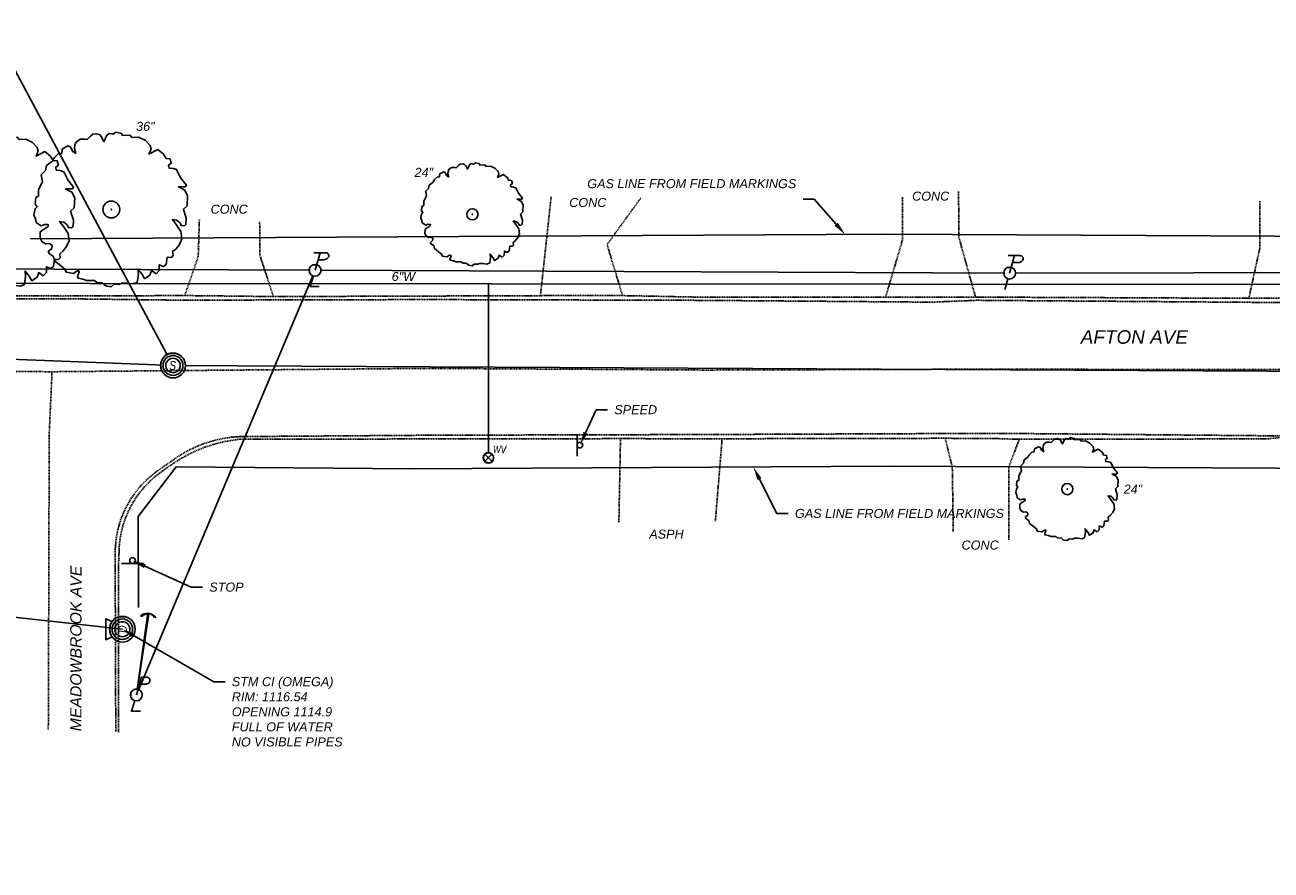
# Model space of a CAD drawing. Extents: x 193346 to 196005, y 288562 to 289022.
# Tile 3 of 12: x 193872 to 194093, y 288699 to 288849. Entities that reach past the tile are written whole.
import ezdxf
from ezdxf import colors
from ezdxf.entities.mleader import LeaderData, LeaderLine
from ezdxf.enums import TextEntityAlignment as Align
from ezdxf.math import Vec2, Vec3

# ---------------------------------------------------------------- set-up
doc = ezdxf.new("R2010")
doc.units = 0
doc.header["$MEASUREMENT"] = 0
for name, pattern in [('c_x-pv-crown', [0.06, 0.035, -0.025]), ('c_x-pv-curb', [0.25, 0.2, -0.05]), ('c_x-pv-drive', [0.2, 0.15, -0.05])]:
    doc.linetypes.add(name, pattern=pattern)
for name, color, linetype in [('C_P-SV-Bench', 7, 'Continuous'), ('C_X-FE-Sign', 237, 'Continuous'), ('C_X-FE-Sign-Text', 237, 'Continuous'), ('C_X-PV-Crown', 252, 'c_x-pv-crown'), ('C_X-PV-Curb-Back', 251, 'c_x-pv-curb'), ('C_X-PV-Curb-Face', 252, 'c_x-pv-curb'), ('C_X-PV-Drive-Asph', 251, 'c_x-pv-drive'), ('C_X-PV-Drive-Conc', 251, 'c_x-pv-drive'), ('C_X-PV-Road-Name', 251, 'Continuous'), ('C_X-PV-Text', 251, 'Continuous'), ('C_X-UT-Elec-Struc', 64, 'Continuous'), ('C_X-UT-Elec-Struc-WO', 7, 'Continuous'), ('C_X-UT-Gas-Line', 44, 'c_x-ut-gas-line-t'), ('C_X-UT-Gas-Text', 44, 'Continuous'), ('C_X-UT-Misc-Line-OH', 94, 'c_x-ut-misc-line-oh-t'), ('C_X-UT-Misc-Struc', 94, 'Continuous'), ('C_X-UT-Misc-Struc-WO', 7, 'Continuous'), ('C_X-UT-San-Line', 34, 'c_x-ut-san-line-t'), ('C_X-UT-San-Struc', 34, 'Continuous'), ('C_X-UT-San-Struc-WO', 7, 'Continuous'), ('C_X-UT-San-Text', 34, 'Continuous'), ('C_X-UT-Stm-Line', 204, 'c_x-ut-stm-line-t'), ('C_X-UT-Stm-Struc', 204, 'Continuous'), ('C_X-UT-Stm-Struc-WO', 7, 'Continuous'), ('C_X-UT-Stm-Text', 204, 'Continuous'), ('C_X-UT-Wat-Line', 154, 'c_x-ut-wat-line-t'), ('C_X-UT-Wat-Serv', 154, 'c_x-ut-wat-serv-t'), ('C_X-UT-Wat-Struc', 154, 'Continuous'), ('C_X-UT-Wat-Struc-WO', 7, 'Continuous'), ('C_X-UT-Wat-Text', 154, 'Continuous'), ('C_X-VG-Points', 56, 'Continuous'), ('C_X-VG-Tree', 56, 'Continuous'), ('C_X-VG-XDemo', 1, 'Continuous')]:
    doc.layers.add(name, color=color, linetype=linetype)
doc.styles.add('CT_P-Text', font='arial.ttf')
doc.styles.add('CT_X-Line', font='ariali.ttf')
doc.styles.add('CT_X-Symb-N', font='ARIALNI.TTF')
doc.styles.add('CT_X-Text', font='ariali.ttf')
doc.linetypes.add('c_x-ut-gas-line-t', pattern='A,0.625,-0.07,0.625,-0.07,["GAS",CT_X-Line,S=0.07,R=0,X=-0.025,Y=-0.034],-0.22', length=1.61)
doc.linetypes.add('c_x-ut-misc-line-oh-t', pattern='A,0.5,-0.07,0.5,-0.07,["UTIL-OH",CT_X-Line,S=0.07,R=0,X=-0.025,Y=-0.034],-0.4', length=1.54)
doc.linetypes.add('c_x-ut-san-line-t', pattern='A,0.625,-0.07,0.625,-0.07,["SAN",CT_X-Line,S=0.07,R=0,X=-0.025,Y=-0.034],-0.22', length=1.61)
doc.linetypes.add('c_x-ut-stm-line-t', pattern='A,0.625,-0.07,0.625,-0.07,["STM",CT_X-Line,S=0.07,R=0,X=-0.025,Y=-0.034],-0.22', length=1.61)
doc.linetypes.add('c_x-ut-wat-line-t', pattern='A,0.625,-0.07,0.625,-0.07,["WAT",CT_X-Line,S=0.07,R=0,X=-0.025,Y=-0.034],-0.23', length=1.62)
doc.linetypes.add('c_x-ut-wat-serv-t', pattern='A,0.2,-0.07,0.2,-0.07,["WS",CT_X-Line,S=0.07,R=0,X=-0.025,Y=-0.034],-0.17', length=0.71)

# ---------------------------------------------------------------- blocks, each defined once
blk = doc.blocks.new('C_X-UT-Wat-Valve-T')
blk.add_wipeout([(0, 0.046), (-0.012, 0.045), (-0.023, 0.04), (-0.033, 0.033), (-0.04, 0.023), (-0.045, 0.012), (-0.046, 0), (-0.045, -0.012), (-0.04, -0.023), (-0.033, -0.033), (-0.023, -0.04), (-0.012, -0.045), (0, -0.046), (0.012, -0.045), (0.023, -0.04), (0.033, -0.033), (0.04, -0.023), (0.045, -0.012), (0.046, 0), (0.045, 0.012), (0.04, 0.023), (0.033, 0.033), (0.023, 0.04), (0.012, 0.045)]).dxf.layer = 'C_X-UT-Wat-Struc-WO'
for p, q in [((-0.036, -0.036), (0.036, 0.036)), ((0.036, -0.036), (-0.036, 0.036))]:
    blk.add_line(p, q)
at = {"flags": 128}
blk.add_lwpolyline([(0.051, 0, 1), (-0.051, 0, 1)], format="xyb", close=True, dxfattribs=at)
at = {"insert": (0.047, 0.118), "char_height": 0.07, "width": 0.07784, "attachment_point": 1, "style": 'CT_X-Symb-N', "bg_fill": 3, "box_fill_scale": 1.1, "bg_fill_color": 256, "bg_fill_transparency": 0}
blk.add_mtext('WV', dxfattribs=at)
blk = doc.blocks.new('C_X-UT-POLE-COMB-PL')
blk.add_wipeout([(0.001, 0.052), (0.009, 0.051), (0.017, 0.049), (0.025, 0.046), (0.032, 0.041), (0.038, 0.035), (0.043, 0.029), (0.048, 0.021), (0.05, 0.014), (0.052, 0.004), (0.052, -0.006), (0.05, -0.016), (0.046, -0.024), (0.041, -0.032), (0.037, -0.037), (0.03, -0.043), (0.024, -0.046), (0.016, -0.05), (0.007, -0.052), (-0.002, -0.052), (-0.01, -0.051), (-0.021, -0.048), (-0.029, -0.043), (-0.034, -0.039), (-0.041, -0.032), (-0.046, -0.024), (-0.05, -0.015), (-0.052, -0.005), (-0.052, 0.006), (-0.049, 0.019), (-0.044, 0.028), (-0.038, 0.036), (-0.03, 0.043), (-0.022, 0.047), (-0.014, 0.05), (-0.008, 0.051)]).dxf.layer = 'C_X-UT-Misc-Struc-WO'
at = {"flags": 128}
blk.add_lwpolyline([(0.028, 0.1), (0.082, 0.1, 0.186782), (0.12, 0.115, 0.674875), (0.101, 0.166), (0.047, 0.166), (0, 0)], format="xyb", dxfattribs=at)
blk.add_lwpolyline([(-0.056, 0, 1), (0.056, 0, 1)], format="xyb", close=True, dxfattribs=at)
blk.add_lwpolyline([(-0.016, -0.053), (-0.046, -0.155), (0.039, -0.155)], dxfattribs=at)
blk = doc.blocks.new('C_X-UT-Pole-Guy-Anch')
blk.add_lwpolyline([(0.0246, 0.0502, 0.517117), (0.0267, -0.0491)], format="xyb")
blk = doc.blocks.new('C_X-UT-Stm-MH-48-CI')
blk.add_wipeout([(0, 0.108), (-0.028, 0.104), (-0.054, 0.094), (-0.077, 0.076), (-0.094, 0.054), (-0.105, 0.028), (-0.108, 0), (-0.105, -0.028), (-0.094, -0.054), (-0.077, -0.077), (-0.054, -0.094), (-0.028, -0.105), (0, -0.108), (0.028, -0.105), (0.054, -0.094), (0.076, -0.077), (0.094, -0.054), (0.104, -0.028), (0.108, 0), (0.104, 0.028), (0.094, 0.054), (0.076, 0.076), (0.054, 0.094), (0.028, 0.104)]).dxf.layer = 'C_X-UT-Stm-Struc-WO'
at = {"flags": 128}
for points in [[(-0.113, 0, 0.999773), (0.113, 0, 0.999773)], [(-0.09, 0, 0.999773), (0.09, 0, 0.999773)], [(0.066, 0, 1), (-0.066, 0, 1)]]:
    blk.add_lwpolyline(points, format="xyb", close=True, dxfattribs=at)
blk.add_lwpolyline([(0.068, 0.09), (0.092, 0.145), (-0.092, 0.145), (-0.068, 0.09)], dxfattribs=at)
at = {"style": 'CT_X-Symb-N'}
blk.add_text('D', height=0.08, dxfattribs=at).set_placement((0, 0), align=Align.MIDDLE_CENTER)
blk = doc.blocks.new('C_X-VG-TREE-DECID')
at = {"flags": 128}
blk.add_lwpolyline([(-0.1753, 0.2772), (-0.1829, 0.2999), (-0.1803, 0.3193), (-0.1741, 0.3332), (-0.1548, 0.3488), (-0.1313, 0.3485), (-0.1197, 0.3464), (-0.1028, 0.3635), (-0.0917, 0.3732), (-0.0759, 0.3747), (-0.0579, 0.3709), (-0.0495, 0.3599), (-0.0368, 0.3355), (-0.0216, 0.3671), (-0.0092, 0.3767), (0.0088, 0.3728), (0.0225, 0.3823), (0.0509, 0.3764), (0.0554, 0.3657), (0.0921, 0.3684), (0.1017, 0.356), (0.1345, 0.3576), (0.1674, 0.3423), (0.1917, 0.3172), (0.197, 0.2985), (0.1862, 0.2745), (0.2295, 0.2963), (0.258, 0.2735), (0.2709, 0.253), (0.2903, 0.2504), (0.2967, 0.229), (0.283, 0.2196), (0.2859, 0.205), (0.3053, 0.2024), (0.3232, 0.1972), (0.3426, 0.1567), (0.3715, 0.1208), (0.3657, 0.1121), (0.3317, 0.1118), (0.3632, 0.0953), (0.377, 0.0682), (0.3749, 0.0188), (0.3568, 0.0018), (0.3707, -0.0435), (0.3686, -0.0734), (0.3616, -0.0808), (0.346, -0.0797), (0.3404, -0.0663), (0.323, -0.0533), (0.3024, -0.0493), (0.3215, -0.0741), (0.344, -0.1083), (0.3493, -0.1452), (0.3369, -0.173), (0.3183, -0.1965), (0.3032, -0.2085), (0.3057, -0.2283), (0.2973, -0.2369), (0.2764, -0.2367), (0.2714, -0.2716), (0.2576, -0.2824), (0.2373, -0.2732), (0.2367, -0.3018), (0.2212, -0.3177), (0.1988, -0.3018), (0.1907, -0.3248), (0.1647, -0.3426), (0.1519, -0.3195), (0.1314, -0.2946), (0.1336, -0.3195), (0.1281, -0.3609), (0.1067, -0.3686), (0.077, -0.3639), (0.0548, -0.3637), (0.0371, -0.3705), (0.0136, -0.3702), (-0.0016, -0.3822), (-0.0274, -0.3778), (-0.046, -0.3622), (-0.0709, -0.3631), (-0.0831, -0.3518), (-0.121, -0.3518), (-0.1415, -0.3452), (-0.1646, -0.3397), (-0.168, -0.3316), (-0.1587, -0.31), (-0.162, -0.302), (-0.1741, -0.3064), (-0.1878, -0.3159), (-0.2228, -0.3109), (-0.2295, -0.2947), (-0.2518, -0.2775), (-0.2816, -0.2546), (-0.2866, -0.232), (-0.3067, -0.2202), (-0.3124, -0.2081), (-0.2943, -0.1923), (-0.2933, -0.178), (-0.3057, -0.1681), (-0.3255, -0.1706), (-0.3443, -0.1589), (-0.3522, -0.1413), (-0.3514, -0.1101), (-0.313, -0.084), (-0.3124, -0.0749), (-0.3306, -0.0736), (-0.3467, -0.0804), (-0.3722, -0.0638), (-0.375, -0.0456), (-0.3828, -0.0271), (-0.3774, 0.0027), (-0.3677, 0.0135), (-0.3774, 0.0272), (-0.3744, 0.0589), (-0.3608, 0.0661), (-0.3611, 0.0984), (-0.3405, 0.1363), (-0.3471, 0.1711), (-0.326, 0.1925), (-0.3202, 0.2176), (-0.2912, 0.2391), (-0.2835, 0.2556), (-0.2625, 0.2751), (-0.2453, 0.2779), (-0.2439, 0.2987), (-0.2152, 0.3151), (-0.2025, 0.3103), (-0.1922, 0.2886)], close=True, dxfattribs=at)
for radius in [0.0416, 0.00206]:
    blk.add_circle((0, 0), radius)
blk = doc.blocks.new('C_X-FE-POST-SIGN')
blk.add_line((-0.099, 0.026), (0.099, 0.026))
blk.add_circle((0, 0), 0.0257)
blk = doc.blocks.new('C_X-UT-San-MH-48')
blk.add_wipeout([(0, 0.108), (-0.028, 0.104), (-0.054, 0.094), (-0.077, 0.076), (-0.094, 0.054), (-0.105, 0.028), (-0.108, 0), (-0.105, -0.028), (-0.094, -0.054), (-0.077, -0.077), (-0.054, -0.094), (-0.028, -0.105), (0, -0.108), (0.028, -0.105), (0.054, -0.094), (0.076, -0.077), (0.094, -0.054), (0.104, -0.028), (0.108, 0), (0.104, 0.028), (0.094, 0.054), (0.076, 0.076), (0.054, 0.094), (0.028, 0.104)]).dxf.layer = 'C_X-UT-San-Struc-WO'
at = {"flags": 128}
for points in [[(-0.113, 0, 0.999773), (0.113, 0, 0.999773)], [(-0.09, 0, 0.999773), (0.09, 0, 0.999773)], [(0.066, 0, 1), (-0.066, 0, 1)]]:
    blk.add_lwpolyline(points, format="xyb", close=True, dxfattribs=at)
at = {"style": 'CT_X-Symb-N'}
blk.add_text('S', height=0.08, dxfattribs=at).set_placement((-0.003, 0), align=Align.MIDDLE_CENTER)
blk = doc.blocks.new('C_X-UT-POLE-COMB-PTL')
blk.add_wipeout([(0.001, 0.052), (0.009, 0.051), (0.017, 0.049), (0.025, 0.046), (0.032, 0.041), (0.038, 0.035), (0.043, 0.029), (0.048, 0.021), (0.05, 0.014), (0.052, 0.004), (0.052, -0.006), (0.05, -0.016), (0.046, -0.024), (0.041, -0.032), (0.037, -0.037), (0.03, -0.043), (0.024, -0.046), (0.016, -0.05), (0.007, -0.052), (-0.002, -0.052), (-0.01, -0.051), (-0.021, -0.048), (-0.029, -0.043), (-0.034, -0.039), (-0.041, -0.032), (-0.046, -0.024), (-0.05, -0.015), (-0.052, -0.005), (-0.052, 0.006), (-0.049, 0.019), (-0.044, 0.028), (-0.038, 0.036), (-0.03, 0.043), (-0.022, 0.047), (-0.014, 0.05), (-0.008, 0.051)]).dxf.layer = 'C_X-UT-Elec-Struc-WO'
at = {"flags": 128}
blk.add_lwpolyline([(0.028, 0.1), (0.082, 0.1, 0.211724), (0.12, 0.116, 0.674769), (0.101, 0.166), (-0.013, 0.166)], format="xyb", dxfattribs=at)
for points in [[(0.047, 0.166), (0, 0)], [(-0.016, -0.053), (-0.046, -0.155), (0.039, -0.155)]]:
    blk.add_lwpolyline(points, dxfattribs=at)
blk.add_lwpolyline([(-0.056, 0, 1), (0.056, 0, 1)], format="xyb", close=True, dxfattribs=at)
blk = doc.blocks.new('C_X-UT-POLE-COMB-PT')
blk.add_wipeout([(0.001, 0.052), (0.009, 0.051), (0.017, 0.049), (0.025, 0.046), (0.032, 0.041), (0.038, 0.035), (0.043, 0.029), (0.048, 0.021), (0.05, 0.014), (0.052, 0.004), (0.052, -0.006), (0.05, -0.016), (0.046, -0.024), (0.041, -0.032), (0.037, -0.037), (0.03, -0.043), (0.024, -0.046), (0.016, -0.05), (0.007, -0.052), (-0.002, -0.052), (-0.01, -0.051), (-0.021, -0.048), (-0.029, -0.043), (-0.034, -0.039), (-0.041, -0.032), (-0.046, -0.024), (-0.05, -0.015), (-0.052, -0.005), (-0.052, 0.006), (-0.049, 0.019), (-0.044, 0.028), (-0.038, 0.036), (-0.03, 0.043), (-0.022, 0.047), (-0.014, 0.05), (-0.008, 0.051)]).dxf.layer = 'C_X-UT-Misc-Struc-WO'
at = {"flags": 128}
blk.add_lwpolyline([(0.028, 0.1), (0.082, 0.1, 0.211724), (0.12, 0.116, 0.674769), (0.101, 0.166), (-0.013, 0.166)], format="xyb", dxfattribs=at)
for points in [[(0.047, 0.166), (0, 0)], [(-0.016, -0.053), (-0.046, -0.155)]]:
    blk.add_lwpolyline(points, dxfattribs=at)
blk.add_lwpolyline([(-0.056, 0, 1), (0.056, 0, 1)], format="xyb", close=True, dxfattribs=at)

msp = doc.modelspace()

# ---------------------------------------------------------------- linework, layer by layer
at = {"layer": 'C_X-PV-Crown', "elevation": 1116.51, "flags": 128}
msp.add_lwpolyline([(193876.12, 288724.23), (193876.28, 288776.63), (193876.78, 288787.57)], dxfattribs=at)
at = {"layer": 'C_X-PV-Curb-Back', "flags": 128}
for points, elevation in [([(193910, 288775.6, 0.125586), (193898.24, 288771.31)], 1116.28), ([(193896.39, 288770.04, 0.252026), (193888.63, 288755.04)], 1116.65)]:
    msp.add_lwpolyline(points, format="xyb", dxfattribs=dict(at, elevation=elevation))
at = {"layer": 'C_X-PV-Curb-Back', "extrusion": (-0.564462, 0.825459, 0), "elevation": 128920.69, "flags": 128}
msp.add_lwpolyline([(-323053.25, 1116.65), (-323055.5, 1116.28)], dxfattribs=at)
at = {"layer": 'C_X-PV-Drive-Asph', "flags": 128}
for points, elevation in [([(193977.44, 288775.72), (193977.15, 288760.95)], 1116.65), ([(193995.43, 288775.7), (193994.24, 288761.1)], 1116.58)]:
    msp.add_lwpolyline(points, dxfattribs=dict(at, elevation=elevation))
at = {"layer": 'C_X-PV-Drive-Conc', "flags": 128}
for points, elevation in [([(193963.26, 288801.04), (193965.16, 288818.57)], 1116.39), ([(193977.8, 288801.05), (193975.06, 288810.1), (193981.01, 288818.32)], 1116.61), ([(194024.37, 288800.76), (194027.35, 288810.82), (194027.4, 288818.56)], 1116.61), ([(194040.3, 288800.79), (194037.36, 288811.34), (194037.3, 288819.5)], 1116.46), ([(194088.69, 288800.57), (194090.64, 288809.45), (194090.63, 288817.82)], 1116.29), ([(193900.28, 288801.06), (193902.67, 288808.01), (193902.87, 288814.62)], 1116.15), ([(193915.98, 288800.88), (193913.59, 288808.17), (193913.54, 288814.11)], 1116.33), ([(194034.95, 288775.78), (194036.19, 288770.71), (194036.36, 288759.21)], 1116.83), ([(194048.04, 288775.6), (194046.19, 288770.67), (194046.21, 288757.82)], 1116.72)]:
    msp.add_lwpolyline(points, dxfattribs=dict(at, elevation=elevation))
at = {"layer": 'C_X-UT-Gas-Line', "flags": 128}
for points in [[(193872.98, 288811.11), (194024.72, 288811.94), (194150.44, 288811.31), (194253.66, 288811.88), (194370.59, 288811.12), (194544.71, 288810.49), (194721.04, 288810.04), (194834.53, 288810.07), (194973.59, 288810.16), (195633.23, 288811.04), (195647.03, 288805.65)], [(193892.07, 288745.84), (193892.04, 288761.94), (193898.75, 288770.71), (193940.5, 288770.4), (194025.36, 288770.82), (194150.45, 288770.22), (194259.56, 288767.43), (194617.79, 288765.22), (194719.01, 288763.62), (194831.95, 288764.41), (194999.94, 288764.79), (195056.56, 288763.5), (195140.43, 288763.79), (195228.23, 288764.07), (195362.41, 288763.31), (195639.08, 288762.04), (195663.5, 288762.39), (195825.87, 288763.58)]]:
    msp.add_lwpolyline(points, dxfattribs=at)
at = {"layer": 'C_X-UT-Misc-Line-OH', "flags": 128}
for points in [[(193800.38, 288806.04), (193923.36, 288805.54)], [(193891.71, 288730.34), (193923.36, 288805.54)], [(193923.36, 288805.54), (194046.34, 288805.04), (194176.66, 288805.29), (194301.68, 288805.42), (194427.94, 288805.68), (194555.1, 288805.13), (194692.89, 288804.52), (194827.28, 288804.29), (194956.77, 288803.45), (195080.51, 288804.8), (195214.21, 288805.04), (195340.27, 288804.42), (195470.16, 288803.46), (195595.34, 288803.7)]]:
    msp.add_lwpolyline(points, dxfattribs=at)
at = {"layer": 'C_X-UT-Misc-Struc', "flags": 128}
msp.add_lwpolyline([(193893.72, 288744.8), (193891.71, 288730.34), (193893.94, 288744.72)], dxfattribs=at)
at = {"layer": 'C_X-UT-San-Line', "flags": 128}
msp.add_lwpolyline([(193518.04, 288803.41), (193898.2, 288788.67), (194217.39, 288787.03), (194516.92, 288788.02), (194817.37, 288787.64), (195117.34, 288787.53), (195466.97, 288787.15), (195799.05, 288796.77)], dxfattribs=at)
at = {"layer": 'C_X-UT-Wat-Line', "flags": 128}
msp.add_lwpolyline([(193741.32, 288803.31), (195802.07, 288801.61)], dxfattribs=at)
at = {"layer": 'C_X-UT-Wat-Serv'}
msp.add_line((193954.06, 288772.26), (193954.09, 288803.14), dxfattribs=at)

# ---------------------------------------------------------------- block references
at = {"layer": 'C_X-FE-Sign'}
for p, xscale, yscale, zscale, rotation in [((193970.25, 288774.57), 19.46699890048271, 19.46699890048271, 19.46699890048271, 90), ((193891.03, 288754.13), 19.4669989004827, 19.4669989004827, 19.4669989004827, 180)]:
    msp.add_blockref('C_X-FE-POST-SIGN', p, dxfattribs=dict(at, xscale=xscale, yscale=yscale, zscale=zscale, rotation=rotation))
at = {"layer": 'C_X-UT-Misc-Struc', "xscale": 25.17823887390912, "yscale": 25.17823887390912, "zscale": 25.17823887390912, "rotation": 265}
for p in [(193893.72, 288744.8), (193893.94, 288744.72)]:
    msp.add_blockref('C_X-UT-Pole-Guy-Anch', p, dxfattribs=at)
at = {"layer": 'C_X-VG-Tree', "zscale": 0.9940909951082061}
for p, xscale, yscale in [((193867.3, 288815.94), 35.78727582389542, 35.78727582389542), ((193887.28, 288816.3), 35.78727582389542, 35.78727582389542), ((193951.22, 288815.44), 23.85818388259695, 23.85818388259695)]:
    msp.add_blockref('C_X-VG-TREE-DECID', p, dxfattribs=dict(at, xscale=xscale, yscale=yscale))
at = {"layer": 'C_X-VG-XDemo', "color": 56, "xscale": 23.85818388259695, "yscale": 23.85818388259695, "zscale": 0.9940909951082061}
msp.add_blockref('C_X-VG-TREE-DECID', (194056.56, 288766.78), dxfattribs=at)

# ---------------------------------------------------------------- texts
at = {"layer": 'C_X-PV-Road-Name', "style": 'CT_X-Text'}
for s, height, rotation, p in [('AFTON AVE', 2.4, 359.9525, (194068.43, 288791.8)), ('MEADOWBROOK AVE', 2, 89.9525, (193882.6, 288738.56))]:
    msp.add_text(s, height=height, rotation=rotation, dxfattribs=at).set_placement(p, align=Align.BOTTOM_CENTER)
at = {"layer": 'C_X-PV-Text', "style": 'CT_X-Text'}
for s, p in [('CONC', (193971.65, 288817.54)), ('CONC', (194032.36, 288818.67)), ('CONC', (193908.15, 288816.36)), ('ASPH', (193985.58, 288758.81)), ('CONC', (194041.12, 288756.88))]:
    msp.add_text(s, height=1.6, dxfattribs=at).set_placement(p, align=Align.MIDDLE)
at = {"layer": 'C_X-UT-Wat-Text', "style": 'CT_X-Text'}
msp.add_text('6"W', height=1.6, rotation=359.9525, dxfattribs=at).set_placement((193938.99, 288803.15), align=Align.BOTTOM_CENTER)
at = {"layer": 'C_X-VG-Points', "char_height": 1.6, "attachment_point": 4, "style": 'CT_X-Text'}
for s, insert in [('{\\C256;36" }', (193891.66, 288831.01)), ('{\\C256;24" }', (193940.98, 288822.88)), ('{\\C256;24" }', (194066.53, 288766.78))]:
    msp.add_mtext(s, dxfattribs=dict(at, insert=insert))

# ---------------------------------------------------------------- leaders
at = {"layer": 'C_P-SV-Bench'}
ml = msp.add_multileader_mtext('Standard', dxfattribs=at)
ml.set_content('{\\W1.2;BENCHMARK\\PSET SOUTH BOLT ON TOP FLANGE OF HYDRANT\\PELEV: 1117.94}', color=256, style='CT_P-Text')
ml.set_leader_properties(color=256)
ml.build(insert=Vec2(0, 0))
ml.multileader.update_dxf_attribs({"has_text_frame": 1, "text_right_attachment_type": 3, "dogleg_length": 0.1, "arrow_head_size": 2.4, "scale": 20})
ctx = ml.context
ctx.base_point, ctx.scale, ctx.char_height, ctx.arrow_head_size, ctx.landing_gap_size, ctx.plane_origin = Vec3(193767.06, 288847.94), 20, 2, 2.4, 1.2, Vec3(193829.5, 288806.49)
ctx.right_attachment = 3
notes = []
notes.append((ctx, [(0, (1, 1, 0), (193813.82, 288837.82), (-1, 0), 2, [(0, [(193829.5, 288806.49)], 0, [])])]))
ctx.mtext.insert, ctx.mtext.width, ctx.mtext.flow_direction = Vec3(193768.26, 288848.95), 46.7749, 5
at = {"layer": 'C_X-FE-Sign-Text'}
ml = msp.add_multileader_mtext('Standard', dxfattribs=at)
ml.set_content('SPEED', color=256, style='CT_X-Text')
ml.set_leader_properties(color=256)
ml.build(insert=Vec2(0, 0))
ml.multileader.update_dxf_attribs({"text_right_attachment_type": 3, "dogleg_length": 0.1, "arrow_head_size": 2.4, "scale": 20})
ctx = ml.context
ctx.base_point, ctx.scale, ctx.char_height, ctx.arrow_head_size, ctx.landing_gap_size, ctx.plane_origin = Vec3(193975.14, 288780.84), 20, 1.6, 2.4, 1.2, Vec3(193970.25, 288774.57)
ctx.right_attachment = 3
notes.append((ctx, [(0, (1, 1, 0), (193973.14, 288780.84), (1, 0), 2, [(0, [(193970.25, 288774.57)], 0, [])])]))
ctx.mtext.insert, ctx.mtext.flow_direction = Vec3(193976.34, 288781.65), 5
ml = msp.add_multileader_mtext('Standard', dxfattribs=at)
ml.set_content('STOP', color=256, style='CT_X-Text')
ml.set_leader_properties(color=256)
ml.build(insert=Vec2(0, 0))
ml.multileader.update_dxf_attribs({"text_right_attachment_type": 3, "dogleg_length": 0.1, "arrow_head_size": 2.4, "scale": 20})
ctx = ml.context
ctx.base_point, ctx.scale, ctx.char_height, ctx.arrow_head_size, ctx.landing_gap_size, ctx.plane_origin = Vec3(193903.42, 288749.42), 20, 1.6, 2.4, 1.2, Vec3(193891.03, 288754.13)
ctx.right_attachment = 3
notes.append((ctx, [(0, (1, 1, 0), (193901.42, 288749.42), (1, 0), 2, [(0, [(193891.03, 288754.13)], 0, [])])]))
ctx.mtext.insert, ctx.mtext.flow_direction = Vec3(193904.62, 288750.23), 5
at = {"layer": 'C_X-UT-Gas-Text'}
ml = msp.add_multileader_mtext('Standard', dxfattribs=at)
ml.set_content('GAS LINE FROM FIELD MARKINGS', color=256, style='CT_X-Text')
ml.set_leader_properties(color=256)
ml.build(insert=Vec2(0, 0))
ml.multileader.update_dxf_attribs({"text_right_attachment_type": 3, "dogleg_length": 0.1, "arrow_head_size": 2.4, "scale": 20})
ctx = ml.context
ctx.base_point, ctx.scale, ctx.char_height, ctx.arrow_head_size, ctx.landing_gap_size, ctx.plane_origin = Vec3(193988.57, 288820.87), 20, 1.6, 2.4, 1.2, Vec3(194018.09, 288838.63)
ctx.right_attachment, ctx.text_align_type = 3, 2
notes.append((ctx, [(0, (1, 1, 0), (194011.76, 288818.14), (-1, 0), 2, [(0, [(194017.2, 288811.89)], 0, [])])]))
ctx.mtext.insert, ctx.mtext.width, ctx.mtext.alignment, ctx.mtext.flow_direction = Vec3(194008.56, 288821.68), 22.705, 3, 5
ml = msp.add_multileader_mtext('Standard', dxfattribs=at)
ml.set_content('GAS LINE FROM FIELD MARKINGS', color=256, style='CT_X-Text')
ml.set_leader_properties(color=256)
ml.build(insert=Vec2(0, 0))
ml.multileader.update_dxf_attribs({"text_right_attachment_type": 3, "dogleg_length": 0.1, "arrow_head_size": 2.4, "scale": 20})
ctx = ml.context
ctx.base_point, ctx.scale, ctx.char_height, ctx.arrow_head_size, ctx.landing_gap_size, ctx.plane_origin = Vec3(194007.13, 288762.47), 20, 1.6, 2.4, 1.2, Vec3(194000.96, 288770.7)
ctx.right_attachment = 3
notes.append((ctx, [(1, (1, 1, 0), (194005.13, 288762.47), (1, 0), 2, [(0, [(194000.96, 288770.7)], 0, [])])]))
ctx.mtext.insert, ctx.mtext.width, ctx.mtext.flow_direction = Vec3(194008.33, 288763.28), 22.705, 5
at = {"layer": 'C_X-UT-San-Text'}
ml = msp.add_multileader_mtext('Standard', dxfattribs=at)
ml.set_content('SAN MH\\PRIM: 1116.50\\PUNABLE TO OPEN', color=256, style='CT_X-Text')
ml.set_leader_properties(color=256)
ml.build(insert=Vec2(0, 0))
ml.multileader.update_dxf_attribs({"text_right_attachment_type": 3, "dogleg_length": 0.1, "arrow_head_size": 2.4, "scale": 20})
ctx = ml.context
ctx.base_point, ctx.scale, ctx.char_height, ctx.arrow_head_size, ctx.landing_gap_size, ctx.plane_origin = Vec3(193845.46, 288847.97), 20, 1.6, 2.4, 1.2, Vec3(193898.2, 288788.67)
ctx.right_attachment, ctx.text_align_type = 3, 2
notes.append((ctx, [(1, (1, 1, 0), (193869.35, 288842.57), (-1, 0), 2, [(0, [(193898.2, 288788.67)], 0, [])])]))
ctx.mtext.insert, ctx.mtext.alignment, ctx.mtext.flow_direction = Vec3(193866.15, 288848.78), 3, 5
for ctx, leaders in notes:
    for number, flags, end, landing, length, lines in leaders:
        leader = LeaderData()
        leader.index, (leader.has_last_leader_line, leader.has_dogleg_vector, leader.attachment_direction) = number, flags
        leader.last_leader_point, leader.dogleg_vector, leader.dogleg_length = Vec3(end), Vec3(landing), length
        for number, points, colour, breaks in lines:
            line = LeaderLine()
            line.index, line.vertices, line.color, line.breaks = number, Vec3.list(points), colors.encode_raw_color(colour), breaks
            leader.lines.append(line)
        ctx.leaders.append(leader)

# ---------------------------------------------------------------- next in the draw order: block references
at = {"layer": 'C_X-UT-Elec-Struc', "xscale": 18.73126203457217, "yscale": 18.73126203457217, "zscale": 18.73126203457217}
for name, p in [('C_X-UT-POLE-COMB-PTL', (193923.36, 288805.54)), ('C_X-UT-POLE-COMB-PT', (194046.34, 288805.04)), ('C_X-UT-POLE-COMB-PL', (193891.71, 288730.34))]:
    msp.add_blockref(name, p, dxfattribs=at)
at = {"layer": 'C_X-UT-San-Struc', "xscale": 19.52912228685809, "yscale": 19.52912228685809, "zscale": 19.52912228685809, "rotation": 8.537736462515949e-07}
msp.add_blockref('C_X-UT-San-MH-48', (193898.2, 288788.67), dxfattribs=at)
at = {"layer": 'C_X-UT-Stm-Struc', "xscale": 20.15211861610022, "yscale": 20.15211861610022, "zscale": 20.15211861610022, "rotation": 89.99808806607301}
msp.add_blockref('C_X-UT-Stm-MH-48-CI', (193889.23, 288741.97), dxfattribs=at)
at = {"layer": 'C_X-UT-Wat-Struc', "xscale": 17.76629559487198, "yscale": 17.76629559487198, "zscale": 17.76629559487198}
msp.add_blockref('C_X-UT-Wat-Valve-T', (193954.06, 288772.26), dxfattribs=at)

# ---------------------------------------------------------------- next in the draw order: linework, layer by layer
at = {"layer": 'C_X-PV-Crown', "elevation": 1091.34, "flags": 128}
msp.add_lwpolyline([(195817.36, 288787.59), (195728.6, 288786.34), (195683.13, 288786.26), (195635.68, 288786.54), (195590.27, 288786.24), (195540.89, 288786.34), (195496.3, 288786.52), (195451.24, 288786.68), (195400.59, 288787.23), (195354.05, 288786.6), (195304.58, 288787.18), (195258.53, 288786.8), (195219.02, 288786.98), (195174.97, 288786.88), (195129.71, 288787.04), (195084.67, 288787.15), (195044.75, 288787.17), (194998.85, 288787.16), (194950.22, 288787.23), (194906.01, 288787.19), (194858.32, 288787.38), (194811.79, 288787.36), (194765.02, 288787.17), (194720.7, 288787.09), (194677.8, 288787.36), (194631.17, 288787.25), (194582.64, 288787.68), (194537.31, 288787.69), (194493.42, 288787.46), (194451.21, 288787.65), (194404.61, 288787.53), (194354.49, 288787.2), (194305.74, 288787.52), (194269.43, 288787.37), (194213.81, 288787.64), (194176.47, 288787.8), (194132.79, 288787.75), (194092.51, 288787.95), (194040.96, 288788.02), (193992.32, 288787.87), (193943.59, 288788.17), (193876.78, 288787.57), (193826.57, 288787.92)], dxfattribs=at)
at = {"layer": 'C_X-PV-Curb-Back', "flags": 128}
for points, elevation in [([(193857.13, 288801.11), (193878.47, 288800.98), (193900.28, 288801.06), (193915.98, 288800.88), (193943.4, 288800.97), (193963.26, 288801.04), (193977.8, 288801.05), (193991.91, 288800.77), (194024.37, 288800.76), (194040.3, 288800.79), (194088.69, 288800.57), (194113.03, 288800.83), (194132.58, 288800.94), (194156.9, 288800.66), (194164.21, 288800.71), (194173, 288800.69), (194213.69, 288800.73), (194215.93, 288800.74), (194231.63, 288800.56), (194259.95, 288800.61), (194280.13, 288800.66), (194297.85, 288800.79), (194308.57, 288800.74), (194343.37, 288800.44), (194353.3, 288800.44), (194363.02, 288800.59), (194410.17, 288800.46), (194427.1, 288800.6), (194451.49, 288800.52), (194463.49, 288800.3), (194480.93, 288800.69), (194492.99, 288800.35), (194532.62, 288800.35), (194532.84, 288800.38), (194533.05, 288800.42), (194533.26, 288800.47), (194533.48, 288800.52), (194533.68, 288800.58), (194533.89, 288800.64), (194534.1, 288800.72), (194534.3, 288800.8), (194534.5, 288800.88), (194534.69, 288800.98), (194534.89, 288801.07), (194535.08, 288801.18), (194535.26, 288801.29), (194535.44, 288801.41), (194535.62, 288801.54), (194535.8, 288801.67), (194535.97, 288801.8), (194536.13, 288801.94), (194536.29, 288802.09), (194536.45, 288802.24), (194536.6, 288802.4), (194536.75, 288802.57), (194536.89, 288802.75), (194537.03, 288802.93), (194537.16, 288803.11), (194537.29, 288803.3), (194537.41, 288803.49), (194537.52, 288803.68), (194537.62, 288803.88), (194537.72, 288804.09), (194537.81, 288804.29), (194537.9, 288804.5), (194537.97, 288804.71), (194538.04, 288804.93), (194538.1, 288805.15), (194538.16, 288805.36), (194538.2, 288805.58), (194538.24, 288805.81), (194538.27, 288806.03), (194538.29, 288806.25), (194538.31, 288806.48), (194538.32, 288806.7), (194538.32, 288806.93), (194538.31, 288807.15), (194538.29, 288807.38), (194538.27, 288807.6), (194538.27, 288807.6), (194537.51, 288817.61)], 1115.9), ([(193888.54, 288723.76), (193888.57, 288753.67), (193888.58, 288754.19), (193888.6, 288754.72), (193888.61, 288755.04)], 1116.46)]:
    msp.add_lwpolyline(points, dxfattribs=dict(at, elevation=elevation))
at = {"layer": 'C_X-PV-Curb-Face', "elevation": 1115.74, "flags": 128}
msp.add_lwpolyline([(193857.11, 288800.45), (193878.55, 288800.5), (193899.61, 288800.24), (193943.41, 288800.35), (193991.92, 288800.21), (194032.52, 288799.89), (194040.55, 288800.22), (194093.16, 288799.83), (194114.48, 288800.16), (194132.59, 288800.36), (194156.76, 288799.66), (194164.19, 288799.6), (194213.53, 288800.25), (194259.89, 288800.18), (194308.49, 288800.16), (194353.34, 288799.5), (194410.21, 288799.91), (194451.53, 288800.07), (194492.93, 288799.87), (194532.85, 288799.71), (194533.08, 288799.76), (194533.3, 288799.81), (194533.53, 288799.86), (194533.75, 288799.93), (194533.97, 288800), (194534.19, 288800.07), (194534.4, 288800.15), (194534.62, 288800.24), (194534.77, 288800.31), (194534.92, 288800.39), (194535.07, 288800.47), (194535.22, 288800.55), (194535.36, 288800.64), (194535.5, 288800.74), (194535.64, 288800.84), (194535.77, 288800.95), (194535.97, 288801.12), (194536.16, 288801.3), (194536.35, 288801.49), (194536.54, 288801.68), (194536.72, 288801.87), (194536.9, 288802.07), (194537.07, 288802.28), (194537.07, 288802.28), (194537.25, 288802.5), (194537.42, 288802.73), (194537.58, 288802.97), (194537.74, 288803.2), (194537.9, 288803.44), (194538.05, 288803.69), (194538.19, 288803.94), (194538.19, 288803.94), (194538.27, 288804.1), (194538.35, 288804.26), (194538.42, 288804.43), (194538.49, 288804.6), (194538.55, 288804.77), (194538.59, 288804.95), (194538.64, 288805.12), (194538.67, 288805.3), (194538.7, 288805.48), (194538.73, 288805.73), (194538.75, 288805.97), (194538.76, 288806.22), (194538.77, 288806.47), (194538.77, 288806.72), (194538.76, 288806.97), (194538.74, 288807.21), (194538.72, 288807.46), (194538.69, 288807.71), (194537.88, 288817.71)], dxfattribs=at)
at = {"layer": 'C_X-PV-Curb-Face', "elevation": 1116.28, "flags": 128}
msp.add_lwpolyline([(193888.06, 288723.88), (193887.96, 288753.66), (193887.96, 288754.11), (193887.96, 288754.56), (193887.97, 288755.02, -0.25093), (193895.46, 288770), (193898.45, 288772.11, -0.143775), (193910.04, 288776.08)], format="xyb", dxfattribs=at)
at = {"layer": 'C_X-UT-Stm-Line', "flags": 128}
msp.add_lwpolyline([(193862.59, 288744.94), (193889.23, 288741.97)], dxfattribs=at)

# ---------------------------------------------------------------- next in the draw order: block references
at = {"layer": 'C_X-UT-Wat-Struc', "xscale": 17.76629559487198, "yscale": 17.76629559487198, "zscale": 17.76629559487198}
msp.add_blockref('C_X-UT-Wat-Valve-T', (193954.04, 288772.35), dxfattribs=at)

# ---------------------------------------------------------------- next in the draw order: leaders
at = {"layer": 'C_X-UT-Stm-Text'}
ml = msp.add_multileader_mtext('Standard', dxfattribs=at)
ml.set_content('STM CI (OMEGA)    \\PRIM: 1116.54\\POPENING 1114.9 \\PFULL OF WATER \\PNO VISIBLE PIPES', color=256, style='CT_X-Text')
ml.set_leader_properties(color=256)
ml.build(insert=Vec2(0, 0))
ml.multileader.update_dxf_attribs({"text_right_attachment_type": 3, "dogleg_length": 0.1, "arrow_head_size": 2.4, "scale": 20})
ctx = ml.context
ctx.base_point, ctx.scale, ctx.char_height, ctx.arrow_head_size, ctx.landing_gap_size, ctx.plane_origin = Vec3(193907.41, 288732.66), 20, 1.6, 2.4, 1.2, Vec3(193889.23, 288741.97)
ctx.right_attachment = 3
notes = []
notes.append((ctx, [(0, (1, 1, 0), (193905.41, 288732.66), (1, 0), 2, [(0, [(193889.23, 288741.97)], 0, [])])]))
ctx.mtext.insert, ctx.mtext.flow_direction = Vec3(193908.61, 288733.48), 5
for ctx, leaders in notes:
    for number, flags, end, landing, length, lines in leaders:
        leader = LeaderData()
        leader.index, (leader.has_last_leader_line, leader.has_dogleg_vector, leader.attachment_direction) = number, flags
        leader.last_leader_point, leader.dogleg_vector, leader.dogleg_length = Vec3(end), Vec3(landing), length
        for number, points, colour, breaks in lines:
            line = LeaderLine()
            line.index, line.vertices, line.color, line.breaks = number, Vec3.list(points), colors.encode_raw_color(colour), breaks
            leader.lines.append(line)
        ctx.leaders.append(leader)

# ---------------------------------------------------------------- next in the draw order: linework, layer by layer
at = {"layer": 'C_X-PV-Curb-Back', "elevation": 1116.46, "flags": 128}
msp.add_lwpolyline([(193910, 288775.6), (193943.01, 288775.67), (193977.44, 288775.72), (193995.43, 288775.7), (194034.95, 288775.78), (194044.1, 288775.73), (194048.04, 288775.6), (194092.02, 288775.68), (194094.63, 288775.97), (194116.41, 288775.73), (194131.65, 288775.56), (194158.83, 288775.66), (194175.21, 288775.63), (194213.93, 288775.36), (194215.18, 288775.46), (194233.62, 288775.35), (194260.23, 288775.37), (194275.02, 288775.36), (194291.47, 288775.51), (194308.85, 288775.32), (194337.2, 288775.25), (194361.22, 288775.22), (194393, 288775.06), (194414.94, 288775.13), (194450.94, 288775.18), (194458.75, 288775.08), (194474.33, 288775.16), (194491.68, 288775.03), (194516.82, 288775.17), (194532.2, 288775.11), (194538.17, 288774.99), (194582.27, 288775.06), (194604.04, 288774.92), (194633.59, 288774.83), (194656.14, 288774.98), (194668.86, 288774.96), (194676.79, 288774.91), (194719.6, 288774.86), (194722.78, 288774.88), (194737.01, 288774.72), (194767.8, 288774.7), (194786.42, 288774.79), (194803.5, 288774.89), (194812.76, 288774.87), (194848.09, 288775.02), (194862.66, 288774.97), (194904.96, 288774.83), (194914.49, 288774.79), (194930.88, 288774.92), (194951.97, 288774.8), (194999.67, 288774.86), (195044.87, 288774.67), (195046.42, 288774.58), (195046.92, 288774.56), (195047.41, 288774.54), (195047.9, 288774.5), (195048.39, 288774.46), (195048.88, 288774.42), (195049.37, 288774.36), (195049.86, 288774.3, -0.08056), (195055.22, 288773.07, -0.207491), (195068.66, 288759.5), (195069.13, 288757.9)], format="xyb", dxfattribs=at)
at = {"layer": 'C_X-PV-Curb-Face', "elevation": 1116.28, "flags": 128}
msp.add_lwpolyline([(193910.04, 288776.08), (193943.08, 288776.32), (193977.72, 288776.41), (193995.77, 288776.46), (194044.03, 288776.66), (194091.98, 288776.23), (194131.69, 288776.12), (194214.04, 288775.95), (194260.25, 288775.99), (194308.62, 288775.87), (194417.21, 288775.8), (194450.96, 288775.71), (194491.81, 288775.44), (194538.26, 288775.53), (194573.95, 288775.94), (194582.22, 288775.82), (194604.06, 288775.56), (194633.62, 288775.58), (194676.82, 288775.56), (194719.65, 288775.6), (194767.79, 288775.51), (194812.88, 288775.39), (194859.37, 288775.67), (194904.9, 288775.39), (194951.9, 288775.39), (194999.69, 288775.42), (195044.95, 288775.36), (195046.5, 288775.23), (195046.99, 288775.2), (195047.48, 288775.16), (195047.96, 288775.11), (195048.45, 288775.05), (195048.94, 288774.99), (195049.42, 288774.93, -0.043731), (195053.93, 288773.95, -0.23087), (195069.17, 288759.67), (195069.61, 288757.96)], format="xyb", dxfattribs=at)

doc.saveas('drawing.dxf')
